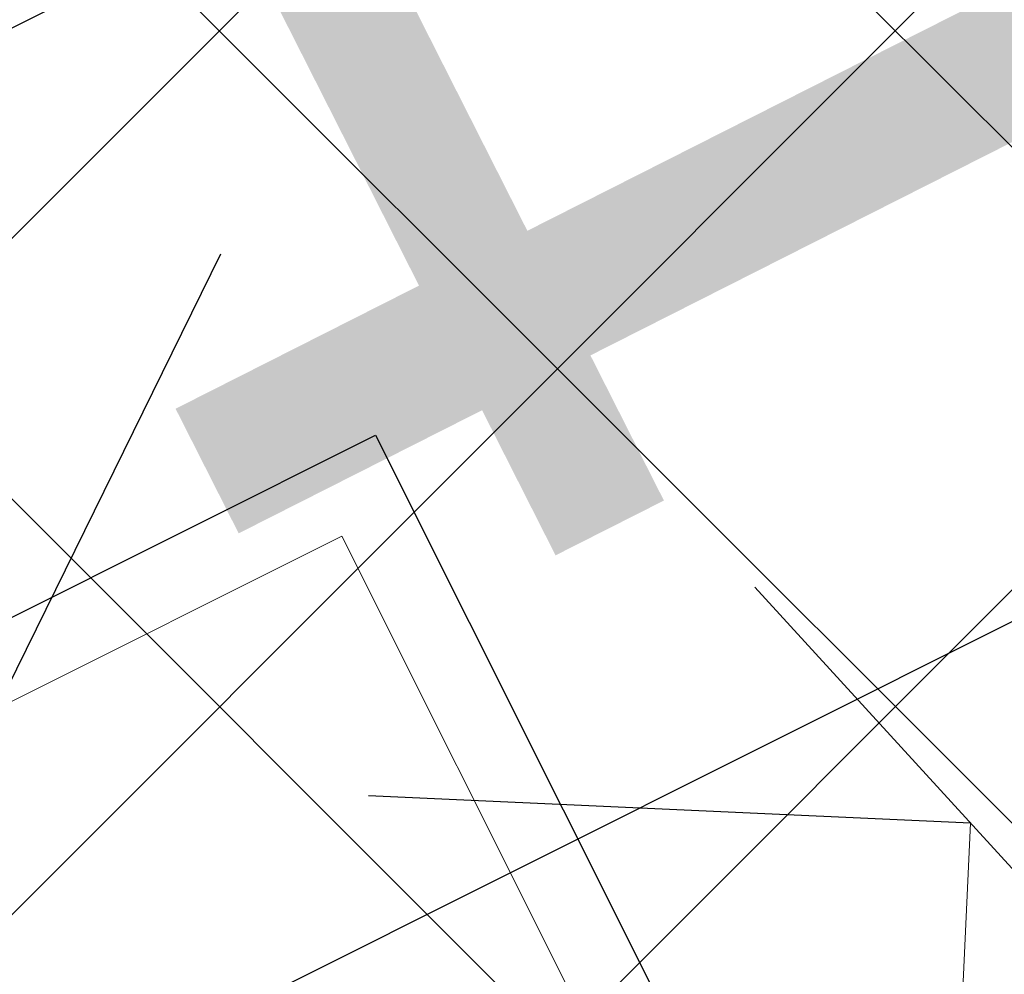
# Model space of a CAD drawing. Header units: metres. Extents: x 7472034 to 8439876, y 5890181 to 5961460.
# Tile 58 of 202: x 8439502.533 to 8439503.186, y 5890383.832 to 5890384.466. Entities that reach past the tile are written whole.
import ezdxf
from ezdxf import colors
from ezdxf.entities.mleader import LeaderData, LeaderLine
from ezdxf.math import Vec2, Vec3

# ---------------------------------------------------------------- set-up
doc = ezdxf.new("R2010")
doc.units = ezdxf.units.M
doc.header["$MEASUREMENT"] = 0
for name, pattern in [('$0$L218_500', [1, 0.5, -0.5]), ('CENTER', [2, 1.25, -0.25, 0.25, -0.25]), ('DASHDOTX2', [2, 1, -0.5, 0, -0.5])]:
    doc.linetypes.add(name, pattern=pattern)
doc.layers.get('0').update_dxf_attribs({"linetype": 'CONTINUOUS', "lineweight": 5})
doc.layers.get('Defpoints').update_dxf_attribs({"linetype": 'CONTINUOUS'})
for name, color, linetype, lineweight in [('### Krawężnik', 6, 'CONTINUOUS', 35), ('### rzędne', 172, 'CONTINUOUS', 35), ('_a_widok', 7, 'CONTINUOUS', 5), ('_IS.KD.opis.1', 138, 'CONTINUOUS', 18), ('_IS.KD.opis.2', 7, 'CONTINUOUS', 18), ('KOLOR-OBIEKT', 21, 'CONTINUOUS', 13), ('ZAG-obrys 018 wymiary', 7, 'CONTINUOUS', 18), ('ZAG-OBRYS013', 7, 'CONTINUOUS', 13)]:
    doc.layers.add(name, color=color, linetype=linetype, lineweight=lineweight)
for name, color, linetype in [('100_rzut_wym_wew', 7, 'CONTINUOUS'), ('2D - Ogólne', 7, 'CONTINUOUS'), ('_IS.BLOK.KD.doziemne', 7, 'CONTINUOUS')]:
    doc.layers.add(name, color=color, linetype=linetype)
doc.layers.add('_IS_NO', color=11, linetype='CONTINUOUS', lineweight=20, plot=False)
doc.styles.add('ARIAL', font='arial.ttf')
doc.styles.add('DIM', font='simplex.shx', dxfattribs={"width": 0.8})
doc.styles.add('RS', font='Romans.shx', dxfattribs={"width": 0.7})
doc.dimstyles.new('DIM-WEW_500', dxfattribs={"dimscale": 5, "dimtxt": 18, "dimasz": 10, "dimexe": 4, "dimexo": 8, "dimgap": 5, "dimtad": 1, "dimlfac": 0.01, "dimzin": 9, "dimdsep": 46, "dimtxsty": 'DIM', "dimblk": 'ARCHTICK', "dimcen": 5, "dimclrt": 112, "dimadec": 4, "dimazin": 2, "dimtfac": 4, "dimtmove": 0, "dimatfit": 3, "dimldrblk": 'ARCHTICK', "dimfxl": 0, "dimtolj": 1, "dimlwd": 13, "dimarcsym": 0})
pattern_1 = [(45, (967499.202946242, -71042.94610979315), (-0.2245064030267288, 0.2245064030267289), []), (135, (967499.202946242, -71042.94610979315), (-0.2245064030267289, -0.2245064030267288), [])]
pattern_2 = [(45, (967499.2092647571, -71042.97165620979), (-0.2245064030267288, 0.2245064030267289), []), (135, (967499.2092647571, -71042.97165620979), (-0.2245064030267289, -0.2245064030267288), [])]

# ---------------------------------------------------------------- blocks, each defined once
blk = doc.blocks.new('A$C7D7B3C0A')
at = {"layer": '2D - Ogólne', "linetype": 'DASHDOTX2', "ltscale": 0.6}
blk.add_line((11.70000000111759, -3.073364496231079e-08), (11.70000000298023, 9.999999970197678), dxfattribs=at)
at = {"layer": '2D - Ogólne', "linetype": 'Continuous'}
for p, q in [((11.40005968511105, 4.750023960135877), (11.40005968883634, 5.450023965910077)), ((11.40005968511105, 4.750023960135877), (11.40005968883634, 5.450023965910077)), ((11.40005968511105, 4.750023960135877), (11.40005968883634, 5.450023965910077)), ((11.40005968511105, 4.750023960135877), (11.40005968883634, 5.450023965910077)), ((11.40005968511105, 4.750023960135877), (11.40005968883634, 5.450023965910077)), ((11.40005968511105, 4.750023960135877), (11.40005968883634, 5.450023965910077)), ((11.40005968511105, 4.750023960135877), (11.40005968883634, 5.450023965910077)), ((11.40005968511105, 4.750023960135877), (11.40005968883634, 5.450023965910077)), ((11.40005968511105, 4.750023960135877), (11.40005968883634, 5.450023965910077)), ((11.40005968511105, 4.750023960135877), (11.40005968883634, 5.450023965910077)), ((11.40005968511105, 4.750023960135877), (11.40005968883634, 5.450023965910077)), ((11.40005968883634, 5.450023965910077), (12.00005968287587, 5.450023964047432)), ((11.40005968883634, 5.450023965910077), (12.00005968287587, 5.450023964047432)), ((11.40005968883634, 5.450023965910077), (12.00005968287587, 5.450023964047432)), ((11.40005968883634, 5.450023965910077), (12.00005968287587, 5.450023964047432)), ((11.40005968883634, 5.450023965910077), (12.00005968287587, 5.450023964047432)), ((11.40005968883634, 5.450023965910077), (12.00005968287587, 5.450023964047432)), ((11.40005968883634, 5.450023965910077), (12.00005968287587, 5.450023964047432)), ((11.40005968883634, 5.450023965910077), (12.00005968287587, 5.450023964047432)), ((11.40005968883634, 5.450023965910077), (12.00005968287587, 5.450023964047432)), ((11.40005968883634, 5.450023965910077), (12.00005968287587, 5.450023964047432)), ((11.40005968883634, 5.450023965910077), (12.00005968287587, 5.450023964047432))]:
    blk.add_line(p, q, dxfattribs=at)
at = {"layer": '2D - Ogólne', "linetype": 'Continuous', "lineweight": 0}
for p, q in [((11.45005968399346, 4.750023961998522), (11.45005968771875, 5.400023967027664)), ((11.45005968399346, 4.750023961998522), (11.45005968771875, 5.400023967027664)), ((11.45005968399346, 4.750023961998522), (11.45005968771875, 5.400023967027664)), ((11.45005968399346, 4.750023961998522), (11.45005968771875, 5.400023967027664)), ((11.45005968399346, 4.750023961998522), (11.45005968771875, 5.400023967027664)), ((11.45005968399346, 4.750023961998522), (11.45005968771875, 5.400023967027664)), ((11.45005968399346, 4.750023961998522), (11.45005968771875, 5.400023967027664)), ((11.45005968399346, 4.750023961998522), (11.45005968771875, 5.400023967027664)), ((11.45005968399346, 4.750023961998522), (11.45005968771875, 5.400023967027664)), ((11.45005968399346, 4.750023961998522), (11.45005968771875, 5.400023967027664)), ((11.45005968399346, 4.750023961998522), (11.45005968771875, 5.400023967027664)), ((11.45005968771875, 5.400023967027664), (11.95005968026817, 5.400023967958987)), ((11.45005968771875, 5.400023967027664), (11.95005968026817, 5.400023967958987)), ((11.45005968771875, 5.400023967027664), (11.95005968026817, 5.400023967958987)), ((11.45005968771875, 5.400023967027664), (11.95005968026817, 5.400023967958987)), ((11.45005968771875, 5.400023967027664), (11.95005968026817, 5.400023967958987)), ((11.45005968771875, 5.400023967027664), (11.95005968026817, 5.400023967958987)), ((11.45005968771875, 5.400023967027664), (11.95005968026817, 5.400023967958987)), ((11.45005968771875, 5.400023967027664), (11.95005968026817, 5.400023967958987)), ((11.45005968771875, 5.400023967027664), (11.95005968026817, 5.400023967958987)), ((11.45005968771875, 5.400023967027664), (11.95005968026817, 5.400023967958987)), ((11.45005968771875, 5.400023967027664), (11.95005968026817, 5.400023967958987))]:
    blk.add_line(p, q, dxfattribs=at)
at = {"layer": '2D - Ogólne', "flags": 128}
blk.add_lwpolyline([(12.35000000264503, 7.399999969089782), (12.35000000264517, 2.300115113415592, -1), (11.05000000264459, 2.300115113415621), (11.05000000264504, 7.399999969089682, -1)], format="xyb", close=True, dxfattribs=at)
blk = doc.blocks.new('_Oblique')
at = {"color": 0, "linetype": 'ByBlock', "lineweight": -2}
blk.add_line((-0.5, -0.5), (0.5, 0.5), dxfattribs=at)
blk = doc.blocks.new('*D80')
at = {"layer": 'Defpoints', "color": 0, "linetype": 'Continuous', "lineweight": 60}
for p in [(8439499.288762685, 5890395.196211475), (8439510.439764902, 5890383.669162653), (8439506.139698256, 5890381.515762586)]:
    blk.add_point(p, dxfattribs=at)
at = {"layer": 'ZAG-obrys 018 wymiary', "color": 0, "linetype": 'Continuous', "lineweight": -2}
for p, q in [((8439500.004080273, 5890395.554430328), (8439503.946488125, 5890397.528720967)), ((8439506.855015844, 5890381.87398144), (8439510.797423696, 5890383.84827208))]:
    blk.add_line(p, q, dxfattribs=at)
at = {"layer": 'ZAG-obrys 018 wymiary', "color": 0, "linetype": 'Continuous', "lineweight": 13}
blk.add_line((8439503.588829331, 5890397.349611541), (8439510.439764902, 5890383.669162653), dxfattribs=at)
at = {"layer": 'ZAG-obrys 018 wymiary', "color": 0, "linetype": 'Continuous', "lineweight": 13, "xscale": 0.3, "yscale": 0.3, "zscale": 0.3}
for p, rotation in [((8439503.588829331, 5890397.349611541), 116.6009277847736), ((8439510.439764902, 5890383.669162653), 296.6009277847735)]:
    blk.add_blockref('_Oblique', p, dxfattribs=dict(at, rotation=rotation))
at = {"layer": 'ZAG-obrys 018 wymiary', "color": 112, "linetype": 'Continuous', "lineweight": 25, "insert": (8439508.246278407, 5890389.389239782), "char_height": 0.8, "attachment_point": 5, "rotation": 296.6009277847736, "style": 'RS'}
blk.add_mtext('\\A1;15.3', dxfattribs=at)
blk = doc.blocks.new('_ArchTick')
at = {"layer": '100_rzut_wym_wew', "color": 0, "linetype": 'Continuous', "const_width": 0.15}
blk.add_lwpolyline([(-0.5, -0.5), (0.5, 0.5)], dxfattribs=at)
blk = doc.blocks.new('*D102')
at = {"layer": 'Defpoints', "color": 0, "linetype": 'Continuous', "lineweight": 60}
for p in [(8439508.583486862, 5890382.740478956), (8439499.059733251, 5890379.425490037), (8439499.642017, 5890378.262743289)]:
    blk.add_point(p, dxfattribs=at)
at = {"layer": 'ZAG-obrys 018 wymiary', "color": 0, "linetype": 'Continuous', "lineweight": -2}
for p, q in [((8439508.225268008, 5890383.455796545), (8439507.822093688, 5890384.260884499)), ((8439499.283798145, 5890378.978060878), (8439498.880623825, 5890379.783148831))]:
    blk.add_line(p, q, dxfattribs=at)
at = {"layer": 'ZAG-obrys 018 wymiary', "color": 0, "linetype": 'Continuous', "lineweight": 13}
blk.add_line((8439508.001203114, 5890383.903225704), (8439499.059733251, 5890379.425490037), dxfattribs=at)
at = {"layer": 'ZAG-obrys 018 wymiary', "color": 0, "linetype": 'Continuous', "lineweight": 13, "xscale": 0.3, "yscale": 0.3, "zscale": 0.3}
for p, rotation in [((8439508.001203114, 5890383.903225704), 26.60092778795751), ((8439499.059733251, 5890379.425490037), 206.6009277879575)]:
    blk.add_blockref('_Oblique', p, dxfattribs=dict(at, rotation=rotation))
at = {"layer": 'ZAG-obrys 018 wymiary', "color": 112, "linetype": 'Continuous', "lineweight": 25, "insert": (8439503.2841115, 5890382.212017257), "char_height": 0.8, "attachment_point": 5, "rotation": 26.600927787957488, "style": 'RS'}
blk.add_mtext('\\A1;10', dxfattribs=at)
blk = doc.blocks.new('*D84')
at = {"layer": 'Defpoints', "color": 0, "linetype": 'Continuous', "lineweight": 60}
for p in [(8439502.838869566, 5890383.041064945), (8439507.386509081, 5890377.095551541), (8439506.122658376, 5890376.464490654)]:
    blk.add_point(p, dxfattribs=at)
at = {"layer": 'ZAG-obrys 018 wymiary', "color": 0, "linetype": 'Continuous', "lineweight": -2}
for p, q in [((8439503.554607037, 5890383.398444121), (8439504.460589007, 5890383.850815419)), ((8439506.838395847, 5890376.82186983), (8439507.744377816, 5890377.274241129))]:
    blk.add_line(p, q, dxfattribs=at)
at = {"layer": 'ZAG-obrys 018 wymiary', "color": 0, "linetype": 'Continuous', "lineweight": 13}
blk.add_line((8439504.102720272, 5890383.672125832), (8439507.386509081, 5890377.095551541), dxfattribs=at)
at = {"layer": 'ZAG-obrys 018 wymiary', "color": 0, "linetype": 'Continuous', "lineweight": 13, "xscale": 0.3, "yscale": 0.3, "zscale": 0.3}
for p, rotation in [((8439504.102720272, 5890383.672125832), 116.5336906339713), ((8439507.386509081, 5890377.095551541), 296.5336906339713)]:
    blk.add_blockref('_Oblique', p, dxfattribs=dict(at, rotation=rotation))
at = {"layer": 'ZAG-obrys 018 wymiary', "color": 112, "linetype": 'Continuous', "lineweight": 25, "insert": (8439506.281417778, 5890380.651873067), "char_height": 0.8, "attachment_point": 5, "rotation": 296.53369063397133, "style": 'RS'}
blk.add_mtext('\\A1;7.35', dxfattribs=at)
blk = doc.blocks.new('*D59')
at = {"layer": 'Defpoints', "color": 0, "linetype": 'Continuous', "lineweight": 60}
for p in [(8439508.173960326, 5890385.686672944), (8439501.841134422, 5890384.283939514), (8439502.562436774, 5890382.854691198)]:
    blk.add_point(p, dxfattribs=at)
at = {"layer": 'ZAG-obrys 018 wymiary', "color": 0, "linetype": 'Continuous', "lineweight": -2}
for p, q in [((8439502.988895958, 5890384.863183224), (8439507.809758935, 5890387.296140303)), ((8439503.710198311, 5890383.433934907), (8439508.531061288, 5890385.866891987))]:
    blk.add_line(p, q, dxfattribs=at)
at = {"layer": 'ZAG-obrys 018 wymiary', "color": 0, "linetype": 'Continuous', "lineweight": 13}
blk.add_line((8439507.452657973, 5890387.11592126), (8439508.173960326, 5890385.686672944), dxfattribs=at)
at = {"layer": 'ZAG-obrys 018 wymiary', "color": 0, "linetype": 'Continuous', "lineweight": 13, "xscale": 0.3, "yscale": 0.3, "zscale": 0.3}
for p, rotation in [((8439507.452657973, 5890387.11592126), 116.7788232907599), ((8439508.173960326, 5890385.686672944), 296.7788232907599)]:
    blk.add_blockref('_Oblique', p, dxfattribs=dict(at, rotation=rotation))
at = {"layer": 'ZAG-obrys 018 wymiary', "color": 112, "linetype": 'Continuous', "lineweight": 25, "insert": (8439508.348960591, 5890386.671625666), "char_height": 0.8, "attachment_point": 5, "rotation": 296.7788232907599, "style": 'RS'}
blk.add_mtext('\\A1;1.6', dxfattribs=at)
blk = doc.blocks.new('*D140')
at = {"layer": 'Defpoints', "color": 0, "linetype": 'Continuous', "lineweight": 60}
for p in [(8439503.457722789, 5890383.919245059), (8439502.543266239, 5890366.704534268), (8439504.100827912, 5890366.621795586)]:
    blk.add_point(p, dxfattribs=at)
at = {"layer": 'ZAG-obrys 018 wymiary', "color": 0, "linetype": 'Continuous', "lineweight": -2}
for p, q in [((8439504.256596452, 5890383.876808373), (8439505.414721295, 5890383.815288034)), ((8439503.3421399, 5890366.662097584), (8439504.500264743, 5890366.600577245))]:
    blk.add_line(p, q, dxfattribs=at)
at = {"layer": 'ZAG-obrys 018 wymiary', "color": 0, "linetype": 'Continuous', "lineweight": 13}
blk.add_line((8439505.015284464, 5890383.836506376), (8439504.100827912, 5890366.621795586), dxfattribs=at)
at = {"layer": 'ZAG-obrys 018 wymiary', "color": 0, "linetype": 'Continuous', "lineweight": 13, "xscale": 0.3, "yscale": 0.3, "zscale": 0.3}
for p, rotation in [((8439505.015284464, 5890383.836506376), 86.95926916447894), ((8439504.100827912, 5890366.621795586), 266.9592691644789)]:
    blk.add_blockref('_Oblique', p, dxfattribs=dict(at, rotation=rotation))
at = {"layer": 'ZAG-obrys 018 wymiary', "color": 112, "linetype": 'Continuous', "lineweight": 25, "insert": (8439504.035901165, 5890376.710513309), "char_height": 0.8, "attachment_point": 5, "rotation": 86.95926916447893, "style": 'RS'}
blk.add_mtext('\\A1;17.24', dxfattribs=at)
blk = doc.blocks.new('*D141')
at = {"layer": 'Defpoints', "color": 0, "linetype": 'Continuous', "lineweight": 60}
for p in [(8439503.457722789, 5890383.919245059), (8439502.276739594, 5890364.324813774), (8439502.570577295, 5890364.311519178)]:
    blk.add_point(p, dxfattribs=at)
at = {"layer": 'ZAG-obrys 018 wymiary', "color": 0, "linetype": 'Continuous', "lineweight": -2}
for p, q in [((8439503.163885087, 5890383.932539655), (8439502.764293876, 5890383.950619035)), ((8439502.276739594, 5890364.324813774), (8439501.877148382, 5890364.342893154))]:
    blk.add_line(p, q, dxfattribs=at)
at = {"layer": 'ZAG-obrys 018 wymiary', "color": 0, "linetype": 'Continuous', "lineweight": 13}
blk.add_line((8439503.163885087, 5890383.932539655), (8439502.276739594, 5890364.324813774), dxfattribs=at)
at = {"layer": 'ZAG-obrys 018 wymiary', "color": 0, "linetype": 'Continuous', "lineweight": 13, "xscale": 0.3, "yscale": 0.3, "zscale": 0.3}
for p, rotation in [((8439503.163885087, 5890383.932539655), 87.40943691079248), ((8439502.276739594, 5890364.324813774), 267.4094369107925)]:
    blk.add_blockref('_Oblique', p, dxfattribs=dict(at, rotation=rotation))
at = {"layer": 'ZAG-obrys 018 wymiary', "color": 112, "linetype": 'Continuous', "lineweight": 25, "insert": (8439502.20879858, 5890376.097969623), "char_height": 0.8, "attachment_point": 5, "rotation": 87.40943691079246, "style": 'RS'}
blk.add_mtext('\\A1;19.63', dxfattribs=at)
blk = doc.blocks.new('A$C1D2679FE')
at = {"layer": 'KOLOR-OBIEKT', "lineweight": 9, "ltscale": 200}
h = blk.add_hatch(dxfattribs=at)
h.set_pattern_fill('ANSI37', color=253, scale=0.1, angle=16)
h.set_pattern_definition([(61, (-7471780.020262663, -5961378.212846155), (-0.2776917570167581, 0.153927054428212), []), (151, (-7471780.020262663, -5961378.212846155), (-0.153927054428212, -0.2776917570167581), [])])
edge = h.paths.add_edge_path()
edge.add_line((196.975401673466, 33.54016214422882), (192.3495923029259, 34.13512154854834))
edge.add_line((192.3495923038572, 34.13512154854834), (187.7176397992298, 34.7308710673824))
edge.add_line((187.7176398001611, 34.7308710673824), (178.5077782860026, 36.15998750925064))
edge.add_line((178.5077782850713, 36.15998750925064), (176.6601969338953, 36.5026140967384))
edge.add_arc((181.3685569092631, 38.18527459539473), 5.000000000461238, 199.6657310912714, 261.1796204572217)
edge.add_line((180.6018702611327, 33.24440507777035), (187.358021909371, 32.19603671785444))
edge.add_line((187.3580219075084, 32.19603671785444), (192.0230219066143, 31.59603671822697))
edge.add_line((192.0230219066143, 31.59603671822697), (196.6880219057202, 30.9960367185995))
edge.add_line((196.6880219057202, 30.9960367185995), (201.9780219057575, 30.48103671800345))
edge.add_line((201.9780219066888, 30.48103671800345), (207.2680219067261, 29.96603671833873))
edge.add_line((207.2680219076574, 29.96603671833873), (216.468021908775, 29.35603671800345))
edge.add_line((216.4680219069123, 29.35603671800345), (221.8830219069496, 29.11103671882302))
edge.add_line((221.8830219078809, 29.11103671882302), (227.2980219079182, 28.86603671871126))
edge.add_line((227.2980219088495, 28.86603671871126), (233.718021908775, 28.60103671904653))
edge.add_line((233.7180219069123, 28.60103671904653), (240.1380219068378, 28.33603671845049))
edge.add_line((240.1380219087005, 28.33603671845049), (245.3280219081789, 28.076036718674))
edge.add_line((245.3280219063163, 28.076036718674), (246.1380219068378, 28.00603671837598))
edge.add_line((246.1380219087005, 28.00603671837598), (248.4280219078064, 27.98603671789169))
edge.add_line((248.4280219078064, 27.98603671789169), (251.4080219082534, 28.33603671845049))
edge.add_line((251.4080219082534, 28.33603671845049), (255.3380219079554, 29.13603671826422))
edge.add_line((255.3380219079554, 29.13603671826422), (258.1480219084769, 30.35603671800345))
edge.add_line((258.1480219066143, 30.35603671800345), (260.6280219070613, 32.076036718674))
edge.add_line((260.6280219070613, 32.076036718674), (262.7080219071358, 34.29603671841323))
edge.add_line((262.7080219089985, 34.29603671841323), (264.3880219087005, 36.826036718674))
edge.add_line((264.3880219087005, 36.826036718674), (265.608021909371, 39.59603671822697))
edge.add_line((265.6080219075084, 39.59603671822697), (266.4080219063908, 42.53603671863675))
edge.add_line((266.4080219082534, 42.53603671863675), (266.6380219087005, 45.60603671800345))
edge.add_line((266.6380219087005, 45.60603671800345), (266.3380219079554, 48.59603671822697))
edge.add_line((266.3380219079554, 48.59603671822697), (265.628021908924, 51.53603671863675))
edge.add_line((265.6280219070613, 51.53603671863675), (264.5280219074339, 54.28603671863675))
edge.add_line((264.5280219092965, 54.28603671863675), (263.3880219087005, 57.11603671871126))
edge.add_line((263.3880219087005, 57.11603671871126), (262.5430219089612, 59.47103671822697))
edge.add_line((262.5430219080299, 59.47103671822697), (261.6980219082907, 61.826036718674))
edge.add_line((261.6980219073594, 61.826036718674), (260.5980219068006, 65.15103671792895))
edge.add_line((260.5980219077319, 65.15103671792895), (259.4980219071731, 68.47603671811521))
edge.add_line((259.4980219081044, 68.47603671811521), (257.3916487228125, 67.77919145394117))
edge.add_line((257.3916487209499, 67.77919145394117), (258.1675714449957, 64.34697791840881))
edge.add_line((258.167571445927, 64.34697791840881), (259.2776264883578, 60.99158426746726))
edge.add_line((259.2776264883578, 60.99158426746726), (260.1334384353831, 58.60645156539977))
edge.add_line((260.1334384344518, 58.60645156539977), (260.9950570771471, 56.20513570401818))
edge.add_line((260.9950570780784, 56.20513570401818), (262.1522789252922, 53.33238322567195))
edge.add_line((262.1522789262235, 53.33238322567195), (263.1827648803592, 50.75616833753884))
edge.add_line((263.1827648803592, 50.75616833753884), (263.8083402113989, 48.16575780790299))
edge.add_line((263.8083402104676, 48.16575780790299), (264.0684198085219, 45.57363114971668))
edge.add_line((264.0684198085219, 45.57363114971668), (263.8734869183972, 42.97170083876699))
edge.add_line((263.8734869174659, 42.97170083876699), (263.1880731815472, 40.45280535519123))
edge.add_line((263.1880731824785, 40.45280535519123), (262.1337886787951, 38.05906103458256))
edge.add_line((262.1337886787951, 38.05906103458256), (260.6936748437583, 35.89031817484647))
edge.add_line((260.6936748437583, 35.89031817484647), (258.9457271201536, 34.02472012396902))
edge.add_line((258.9457271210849, 34.02472012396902), (256.8967191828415, 32.60363397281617))
edge.add_line((256.8967191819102, 32.60363397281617), (254.5645412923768, 31.59108698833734))
edge.add_line((254.5645412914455, 31.59108698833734), (251.0026761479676, 30.86602538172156))
edge.add_line((251.0026761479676, 30.86602538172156), (248.2893446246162, 30.54734550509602))
edge.add_line((248.2893446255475, 30.54734550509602), (246.2595893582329, 30.56507262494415))
edge.add_line((246.2595893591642, 30.56507262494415), (245.5023283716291, 30.63051493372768))
edge.add_line((245.5023283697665, 30.63051493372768), (240.2548571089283, 30.89339403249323))
edge.add_line((240.2548571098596, 30.89339403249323), (233.8236017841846, 31.1588586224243))
edge.add_line((233.8236017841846, 31.1588586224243), (227.4086662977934, 31.42364957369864))
edge.add_line((227.4086662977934, 31.42364957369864), (221.9987299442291, 31.66842047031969))
edge.add_line((221.9987299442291, 31.66842047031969), (217.4544723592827, 31.90290945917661))
edge.add_line((217.4544723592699, 31.90290945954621), (217.0910134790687, 31.92589690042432))
edge.add_line((217.0910134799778, 31.92589689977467), (214.8768218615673, 32.06593639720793))
edge.add_line((214.876821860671, 32.06593639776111), (207.0033997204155, 32.56390146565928))
edge.add_line((207.0033997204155, 32.56390146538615), (202.2260741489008, 33.02899081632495))
edge.add_line((202.2260741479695, 33.02899081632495), (196.975401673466, 33.54016214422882))
blk = doc.blocks.new('A$C2C426404')
at = {"layer": '_IS_NO', "ltscale": 0.1}
for points, knots in [([(81.48853297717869, 15.975331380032), (78.87586907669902, 16.84686399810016), (76.26450027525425, 17.78992713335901), (72.03847445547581, 21.67736706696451), (65.0990158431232, 30.09408769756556), (58.79946133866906, 33.34467344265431), (58.26247850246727, 34.11525447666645)], [0, 0, 0, 0, 1.278992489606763, 7.78914044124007, 15.74750070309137, 27.64022902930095, 27.64022902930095, 27.64022902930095, 27.64022902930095]), ([(55.69703794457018, 26.44192530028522, 8.07171421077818e-08), (60.47702913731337, 24.37489471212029, 4.118097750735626e-07), (65.41527824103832, 21.38608461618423, 8.932878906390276e-07), (68.42167646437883, 18.98607052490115, -1.681326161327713e-07), (71.60992970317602, 12.73766223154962), (75.29265419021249, 11.98629271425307, 1.662301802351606e-08), (79.75433884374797, 11.20084950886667)], [13.0881689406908, 13.0881689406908, 13.0881689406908, 13.0881689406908, 21.71831455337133, 28.5577747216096, 34.1003045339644, 40.71973107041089, 40.71973107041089, 40.71973107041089, 40.71973107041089]), ([(27.67626924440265, 23.09287754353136, 1.829566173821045e-06), (31.68315875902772, 23.09132452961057, 2.263426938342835e-06), (38.09081487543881, 23.52010669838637, 2.956097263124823e-06), (46.0190905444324, 20.44823641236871), (52.02710655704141, 18.01596992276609, 1.18983141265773e-07), (57.48081744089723, 14.61059598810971, 3.880691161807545e-08), (63.15046560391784, 12.16836789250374), (64.01579423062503, 9.527138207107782), (68.70553139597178, 8.717305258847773), (72.93792583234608, 7.781059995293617)], [0, 0, 0, 0, 11.95042031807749, 19.07916594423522, 25.47980302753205, 30.85202744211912, 32.94528240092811, 39.66304915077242, 46.67346183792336, 46.67346183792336, 46.67346183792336, 46.67346183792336])]:
    blk.add_open_spline(points, degree=3, knots=knots, dxfattribs=at)
at = {"layer": '_IS_NO'}
for points, knots in [([(50.6228041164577, 30.56321178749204, 1.829566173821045e-06), (53.11749188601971, 30.21319374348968), (56.38514522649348, 30.67444155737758), (60.99540497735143, 30.04553546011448), (68.19327101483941, 22.54355850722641, -2.469325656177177e-08), (70.8769634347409, 19.46133922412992, 5.150448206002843e-09), (74.71212187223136, 14.31917844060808, -1.219795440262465e-09), (78.88802252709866, 13.86142715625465), (82.75564656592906, 12.70757211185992)], [0, 0, 0, 0, 7.578698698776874, 9.67195365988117, 16.27655537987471, 24.33370670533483, 30.35915105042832, 36.79354326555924, 36.79354326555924, 36.79354326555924, 36.79354326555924]), ([(22.24795573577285, 20.37028996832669, 1.829566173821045e-06), (26.42848519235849, 20.36833205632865, 2.595275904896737e-06), (34.77398029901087, 19.71811303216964, 3.653563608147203e-06), (38.92662956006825, 20.04217899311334, -5.197057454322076e-07), (43.77274004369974, 17.83557516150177, 1.833094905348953e-07), (51.08127841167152, 15.06439746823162, -1.538063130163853e-07), (58.09044384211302, 9.696452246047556, 2.324577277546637e-08), (65.34780037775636, 7.091900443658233, 5.796258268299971e-09), (69.6463277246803, 6.131249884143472)], [0, 0, 0, 0, 12.09868180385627, 16.72159260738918, 20.95800891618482, 26.67839108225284, 41.1845399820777, 48.39980958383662, 48.39980958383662, 48.39980958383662, 48.39980958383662]), ([(61.00408007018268, 18.25321295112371, -1.4627991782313e-07), (63.26592587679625, 17.29233643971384, -1.146969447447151e-07), (66.21503704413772, 16.0340788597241, -3.511225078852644e-09), (68.00314718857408, 11.12305079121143, -2.577520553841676e-08), (71.87222415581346, 10.22267535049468, -9.073252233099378e-09), (76.34470127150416, 9.479967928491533)], [23.00202883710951, 23.00202883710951, 23.00202883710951, 23.00202883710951, 32.14254341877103, 37.86969472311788, 44.68132462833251, 44.68132462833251, 44.68132462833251, 44.68132462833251])]:
    blk.add_open_spline(points, degree=3, knots=knots, dxfattribs=at)
at = {"layer": '### rzędne', "color": 0, "linetype": 'CENTER', "lineweight": 25, "insert": (63.45898905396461, 20.97185356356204, 3.980339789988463e-07), "char_height": 0.7999999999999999, "attachment_point": 1, "rotation": 296.84117764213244, "style": 'ARIAL'}
blk.add_mtext('134,4', dxfattribs=at)
blk = doc.blocks.new('JPII.KD_aktualizacja rzędnych_20.12.2024')
at = {"layer": '_IS.KD.opis.1', "color": 0}
ml = blk.add_multileader_mtext('Standard', dxfattribs=at)
ml.set_content('\\A1;{\\C132;Rd4}-132,83', style='RS')
ml.set_leader_properties()
ml.build(insert=Vec2(0, 0))
ml.multileader.update_dxf_attribs({"text_left_attachment_type": 2, "text_right_attachment_type": 2, "dogleg_length": 0.2, "arrow_head_size": 0.25})
ctx = ml.context
ctx.base_point, ctx.char_height, ctx.arrow_head_size, ctx.landing_gap_size, ctx.plane_origin, ctx.plane_x_axis, ctx.plane_y_axis = Vec3(8438641.615293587, 5890687.074757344), 0.8, 0.25, 0.3, Vec3(8438583.42782343, 5890661.307258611), Vec3(0.374606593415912, -0.9271838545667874), Vec3(0.9271838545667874, 0.374606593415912)
ctx.left_attachment, ctx.right_attachment, ctx.text_align_type = 2, 2, 1
notes = []
notes.append((ctx, [(1, (1, 1, 0), (8438643.802996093, 5890681.660003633), (-0.374606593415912, 0.9271838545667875), 0.2, [(3, [(8438642.714059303, 5890679.444822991)], 0, [])])]))
ctx.mtext.insert, ctx.mtext.text_direction, ctx.mtext.rotation, ctx.mtext.width, ctx.mtext.alignment, ctx.mtext.flow_direction = Vec3(8438643.113200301, 5890684.638482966), Vec3(0.374606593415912, -0.9271838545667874), 5.096361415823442, 3.033132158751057, 2, 5
at = {"layer": '_IS.KD.opis.2', "color": 0}
ml = blk.add_multileader_mtext('Standard', dxfattribs=at)
ml.set_content('\\A1;{\\C134;W9\\H0.7x;\\C256;\\S134,20/133,40;}', style='RS')
ml.set_leader_properties()
ml.build(insert=Vec2(0, 0))
ml.multileader.update_dxf_attribs({"text_left_attachment_type": 2, "text_right_attachment_type": 2, "dogleg_length": 0.2, "arrow_head_size": 0.25})
ctx = ml.context
ctx.base_point, ctx.char_height, ctx.arrow_head_size, ctx.landing_gap_size, ctx.plane_origin = Vec3(8438644.432741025, 5890682.333537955), 0.75, 0.25, 0.3, Vec3(8438599.552965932, 5890660.857579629)
ctx.left_attachment, ctx.right_attachment, ctx.text_align_type = 2, 2, 1
notes.append((ctx, [(1, (1, 1, 0), (8438648.050241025, 5890682.333537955), (-1, 0), 0.2, [(3, [(8438648.60029708, 5890678.701948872)], 0, [])])]))
ctx.mtext.insert, ctx.mtext.width, ctx.mtext.defined_height, ctx.mtext.alignment, ctx.mtext.flow_direction = Vec3(8438646.141491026, 5890683.046037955), 5.636513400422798, 1.586986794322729, 2, 5
ml = blk.add_multileader_mtext('Standard', dxfattribs=at)
ml.set_content('\\A1;\\pxt7;{\\H0.7x;\\C256;\\S132,48/;}', style='RS')
ml.set_leader_properties()
ml.build(insert=Vec2(0, 0))
ml.multileader.update_dxf_attribs({"text_left_attachment_type": 2, "text_right_attachment_type": 2, "dogleg_length": 0.2, "arrow_head_size": 0.25})
ctx = ml.context
ctx.base_point, ctx.char_height, ctx.arrow_head_size, ctx.landing_gap_size, ctx.plane_origin = Vec3(8438644.03403634, 5890679.580975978), 0.75, 0.25, 0.3, Vec3(8438593.197980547, 5890647.838351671)
ctx.left_attachment, ctx.right_attachment, ctx.text_align_type = 2, 2, 1
notes.append((ctx, [(1, (1, 1, 0), (8438646.60153634, 5890679.580975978), (-1, 0), 0.2, [(0, [(8438647.431608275, 5890676.083578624)], 0, [])])]))
ctx.mtext.insert, ctx.mtext.width, ctx.mtext.alignment, ctx.mtext.flow_direction = Vec3(8438645.21778634, 5890679.980975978), 9.34447490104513, 2, 5
for ctx, leaders in notes:
    for number, flags, end, landing, length, lines in leaders:
        leader = LeaderData()
        leader.index, (leader.has_last_leader_line, leader.has_dogleg_vector, leader.attachment_direction) = number, flags
        leader.last_leader_point, leader.dogleg_vector, leader.dogleg_length = Vec3(end), Vec3(landing), length
        for number, points, colour, breaks in lines:
            line = LeaderLine()
            line.index, line.vertices, line.color, line.breaks = number, Vec3.list(points), colors.encode_raw_color(colour), breaks
            leader.lines.append(line)
        ctx.leaders.append(leader)

msp = doc.modelspace()

# ---------------------------------------------------------------- hatches: boundary and pattern name
at = {"layer": 'KOLOR-OBIEKT', "lineweight": 9}
h = msp.add_hatch(dxfattribs=at)
h.set_pattern_fill('ANSI37', color=73, scale=0.1)
h.set_pattern_definition(pattern_2)
edge = h.paths.add_edge_path()
edge.add_arc((8439443.60123986, 5890379.17988472), 6.652831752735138, 296.7043321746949, 335.0331150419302)
edge.add_arc((8439476.194075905, 5890367.917634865), 27.87464989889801, 155.1393615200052, 162.3446315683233, ccw=False)
edge.add_arc((8439457.399943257, 5890376.211109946), 7.345078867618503, 127.98309878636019, 152.2023641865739, ccw=False)
edge.add_arc((8439457.741930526, 5890376.488713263), 7.349948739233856, 107.1989600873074, 131.4182254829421, ccw=False)
edge.add_line((8439455.568618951, 5890383.509999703), (8439473.898437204, 5890392.710084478))
edge.add_arc((8439481.742870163, 5890376.384611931), 18.11232128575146, 99.26977735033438, 115.6644084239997, ccw=False)
edge.add_line((8439478.825278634, 5890394.260401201), (8439481.377171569, 5890394.321440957))
edge.add_arc((8439482.909595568, 5890377.390082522), 17.00056533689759, 88.22393661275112, 95.17163768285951, ccw=False)
edge.add_arc((8439482.561499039, 5890405.235869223), 10.88860248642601, 274.6092070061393, 298.9976789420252)
edge.add_arc((8443006.923870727, 5883371.657126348), 7856.29059094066, 116.59181359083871, 116.61107962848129, ccw=False)
edge.add_arc((8439465.895823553, 5890431.340313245), 42.15757971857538, 305.2087751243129, 306.7865132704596)
edge.add_arc((8439488.80074795, 5890400.283338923), 3.577668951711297, 310.8590814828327, 340.7280968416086)
edge.add_line((8439492.177934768, 5890399.102523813), (8439493.275267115, 5890403.980640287))
edge.add_line((8439493.275267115, 5890403.980640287), (8439502.266345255, 5890408.28072203))
edge.add_line((8439502.266345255, 5890408.28072203), (8439504.844191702, 5890407.694009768))
edge.add_line((8439504.844191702, 5890407.694009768), (8439506.125281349, 5890405.329609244))
edge.add_arc((8439507.019670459, 5890405.776898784), 0.9999999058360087, 206.5699188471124, 283.6833393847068)
edge.add_line((8439507.256226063, 5890404.805280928), (8439511.624560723, 5890406.970734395))
edge.add_line((8439511.624560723, 5890406.970734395), (8439511.39896348, 5890407.420225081))
edge.add_line((8439511.39896348, 5890407.420225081), (8439510.561982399, 5890407.017405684))
edge.add_line((8439510.561982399, 5890407.017405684), (8439509.330427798, 5890409.481424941))
edge.add_line((8439509.330427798, 5890409.481424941), (8439512.635426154, 5890411.138401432))
edge.add_line((8439512.635426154, 5890411.138401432), (8439512.638568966, 5890411.136467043))
edge.add_line((8439512.638568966, 5890411.136467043), (8439515.998443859, 5890412.829496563))
edge.add_line((8439515.998443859, 5890412.829496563), (8439517.239018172, 5890410.325621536))
edge.add_line((8439517.239018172, 5890410.325621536), (8439513.919446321, 5890408.633274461))
edge.add_line((8439513.919446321, 5890408.633274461), (8439514.091312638, 5890408.235941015))
edge.add_line((8439514.091312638, 5890408.235941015), (8439518.839102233, 5890410.604261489))
edge.add_line((8439518.839102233, 5890410.604261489), (8439518.585943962, 5890412.843737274))
edge.add_line((8439518.585943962, 5890412.843737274), (8439518.274555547, 5890413.628049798))
edge.add_line((8439518.274555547, 5890413.628049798), (8439517.839658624, 5890414.494365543))
edge.add_line((8439517.839658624, 5890414.494365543), (8439524.310164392, 5890417.742607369))
edge.add_line((8439524.310164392, 5890417.742607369), (8439525.122207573, 5890416.124990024))
edge.add_line((8439525.122207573, 5890416.124990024), (8439526.840645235, 5890414.670893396))
edge.add_line((8439526.840645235, 5890414.670893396), (8439527.244697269, 5890414.489695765))
edge.add_arc((8439552.769967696, 5890317.570311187), 100.2242811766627, 102.79246926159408, 104.75471345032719, ccw=False)
edge.add_arc((8439529.321881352, 5890420.105147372), 4.960037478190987, 284.6730648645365, 320.3902958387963)
edge.add_arc((8435016.013859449, 5889290.11735932), 4655.555010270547, 14.00691021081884, 14.04831962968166)
edge.add_line((8439532.327549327, 5890420.207226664), (8439525.877549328, 5890423.127226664))
edge.add_line((8439525.877549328, 5890423.127226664), (8439431.028022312, 5890376.803268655))
edge.add_line((8439431.028022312, 5890376.803268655), (8439435.479127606, 5890375.417226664))
edge.add_line((8439435.479127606, 5890375.417226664), (8439446.590932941, 5890373.236661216))
edge = h.paths.add_edge_path()
edge.add_arc((8439530.228804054, 5890405.916425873), 3.001836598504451, 99.44813666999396, 208.2631515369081)
edge.add_line((8439527.5848402, 5890404.494990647), (8439533.209264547, 5890393.206690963))
edge.add_line((8439533.209264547, 5890393.206690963), (8439519.17443581, 5890386.185049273))
edge.add_line((8439519.17443581, 5890386.185049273), (8439523.57812012, 5890377.411604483))
edge.add_line((8439523.57812012, 5890377.411604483), (8439517.455507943, 5890374.324033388))
edge.add_line((8439517.455507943, 5890374.324033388), (8439517.445860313, 5890374.319191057))
edge.add_line((8439517.445860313, 5890374.319191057), (8439517.33905848, 5890374.265585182))
edge.add_line((8439517.33905848, 5890374.265585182), (8439516.815779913, 5890375.308140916))
edge.add_line((8439516.815779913, 5890375.308140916), (8439511.370501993, 5890372.574998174))
edge.add_line((8439511.370501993, 5890372.574998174), (8439511.888417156, 5890371.529804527))
edge.add_line((8439511.888417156, 5890371.529804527), (8439506.425671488, 5890368.787948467))
edge.add_line((8439506.425671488, 5890368.787948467), (8439505.890341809, 5890369.841556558))
edge.add_line((8439505.890341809, 5890369.841556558), (8439505.8884594, 5890369.869391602))
edge.add_line((8439505.8884594, 5890369.869391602), (8439500.283276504, 5890366.97762632))
edge.add_line((8439500.283276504, 5890366.97762632), (8439519.478066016, 5890366.160130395))
edge.add_line((8439519.478066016, 5890366.160130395), (8439542.767549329, 5890378.417226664))
edge.add_line((8439542.767549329, 5890378.417226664), (8439538.675788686, 5890394.802262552))
edge.add_line((8439538.675788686, 5890394.802262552), (8439537.066416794, 5890401.238139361))
edge.add_line((8439537.066416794, 5890401.238139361), (8439535.557306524, 5890407.69906358))
edge.add_arc((8439531.145391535, 5890400.872499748), 8.128158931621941, 57.12596579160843, 99.98506404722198)
edge = h.paths.add_edge_path()
edge.add_line((8439470.194509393, 5890384.137651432), (8439461.355169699, 5890379.697090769))
edge.add_line((8439461.355169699, 5890379.697090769), (8439460.080861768, 5890379.068371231))
edge.add_line((8439460.080861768, 5890379.068371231), (8439457.869254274, 5890377.642639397))
edge.add_arc((8439460.609507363, 5890373.444653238), 5.013190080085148, 123.1346622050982, 204.022759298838)
edge.add_line((8439456.030540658, 5890371.403786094), (8439459.447549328, 5890370.707226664))
edge.add_line((8439459.447549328, 5890370.707226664), (8439480.497107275, 5890367.736747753))
edge.add_line((8439480.497107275, 5890367.736747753), (8439497.963342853, 5890367.082590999))
edge.add_line((8439497.963342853, 5890367.082590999), (8439496.62020549, 5890369.722641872))
edge.add_line((8439496.62020549, 5890369.722641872), (8439494.91788047, 5890373.087302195))
edge.add_arc((8439489.468037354, 5890366.363615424), 8.654984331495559, 50.97371617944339, 58.22889977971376)
edge.add_line((8439494.025120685, 5890373.721722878), (8439490.036071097, 5890376.575637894))
edge.add_line((8439490.036071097, 5890376.575637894), (8439489.954459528, 5890375.592465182))
edge.add_line((8439489.954459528, 5890375.592465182), (8439490.917133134, 5890375.538648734))
edge.add_line((8439490.917133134, 5890375.538648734), (8439490.678913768, 5890371.956837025))
edge.add_line((8439490.678913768, 5890371.956837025), (8439482.55041443, 5890372.440399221))
edge.add_line((8439482.55041443, 5890372.440399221), (8439482.851718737, 5890376.020734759))
edge.add_line((8439482.851718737, 5890376.020734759), (8439487.354100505, 5890375.749064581))
edge.add_line((8439487.354100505, 5890375.749064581), (8439487.521080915, 5890378.34061919))
edge.add_line((8439487.521080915, 5890378.34061919), (8439481.803471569, 5890382.401025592))
edge.add_arc((8439487.942466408, 5890392.088814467), 11.46911116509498, 231.6002274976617, 237.6382272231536, ccw=False)
edge.add_line((8439480.818489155, 5890383.100518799), (8439480.351152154, 5890383.41057529))
edge.add_line((8439480.351152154, 5890383.41057529), (8439479.210044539, 5890382.939428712))
edge.add_line((8439479.210044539, 5890382.939428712), (8439480.412913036, 5890383.399613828))
edge.add_arc((8439474.682487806, 5890375.167564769), 10.03017472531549, 55.15777404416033, 116.5800473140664)
h.paths.add_polyline_path([(8439461.898919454, 5890370.792156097), (8439462.257176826, 5890373.552492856)], flags=16)
h = msp.add_hatch(dxfattribs=at)
h.set_pattern_fill('ANSI37', color=253, scale=0.1)
h.set_pattern_definition(pattern_2)
edge = h.paths.add_edge_path()
edge.add_arc((8439529.163071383, 5890420.279666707), 5.193757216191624, 276.50229096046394, 320.0240354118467, ccw=False)
edge.add_line((8439529.751227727, 5890415.119319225), (8439525.812744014, 5890414.153171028))
edge.add_line((8439525.812744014, 5890414.153171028), (8439519.208160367, 5890410.804184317))
edge.add_line((8439519.208160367, 5890410.804184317), (8439517.988028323, 5890410.126512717))
edge.add_line((8439517.988028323, 5890410.126512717), (8439514.091312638, 5890408.235941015))
edge.add_line((8439514.091312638, 5890408.235941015), (8439511.613697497, 5890406.992378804))
edge.add_line((8439511.613697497, 5890406.992378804), (8439509.258949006, 5890405.810485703))
edge.add_line((8439509.258949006, 5890405.810485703), (8439507.371756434, 5890404.83508177))
edge.add_arc((8439506.940777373, 5890405.737469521), 1.000023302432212, 206.5712342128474, 295.5290722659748, ccw=False)
edge.add_line((8439506.046377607, 5890405.290148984), (8439504.844186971, 5890407.693988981))
edge.add_line((8439504.844186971, 5890407.693988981), (8439502.261629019, 5890408.281795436))
edge.add_line((8439502.261629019, 5890408.281795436), (8439499.350132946, 5890407.011538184))
edge.add_line((8439499.350132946, 5890407.011538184), (8439493.30510976, 5890403.995621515))
edge.add_line((8439493.30510976, 5890403.995621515), (8439492.177918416, 5890399.102451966))
edge.add_arc((8439488.801253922, 5890400.282879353), 3.577047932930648, 293.05521913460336, 340.73119789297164, ccw=False)
edge.add_line((8439490.202090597, 5890396.991537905), (8439487.801423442, 5890395.78932472))
edge.add_arc((8439482.51122255, 5890404.317896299), 10.03607286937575, 278.1216072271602, 301.8109775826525, ccw=False)
edge.add_line((8439483.9290645, 5890394.382480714), (8439478.825278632, 5890394.260401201))
edge.add_arc((8439481.742870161, 5890376.384611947), 18.11232126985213, 99.26977735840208, 115.6644084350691)
edge.add_line((8439473.898437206, 5890392.710084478), (8439455.537130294, 5890383.494194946))
edge.add_arc((8439458.368862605, 5890375.380272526), 8.593860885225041, 109.2388197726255, 150.5606865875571)
edge.add_line((8439450.884668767, 5890379.604167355), (8439456.921008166, 5890377.849276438))
edge.add_line((8439456.921008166, 5890377.849276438), (8439458.055979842, 5890377.519316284))
edge.add_arc((8439462.056345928, 5890374.376166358), 5.087466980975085, 112.4172144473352, 141.842727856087, ccw=False)
edge.add_line((8439460.116249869, 5890379.079181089), (8439470.201913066, 5890384.141371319))
edge.add_arc((8439474.670732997, 5890375.058466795), 10.12272227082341, 52.60385305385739, 116.19734301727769, ccw=False)
edge.add_line((8439480.818489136, 5890383.100518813), (8439494.035062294, 5890373.735722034))
edge.add_arc((8439499.404929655, 5890380.165137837), 8.376924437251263, 230.1312663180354, 239.1071883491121)
edge.add_arc((8439492.046879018, 5890368.073539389), 5.778072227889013, 28.405105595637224, 58.05675779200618, ccw=False)
edge.add_line((8439497.129307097, 5890370.822183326), (8439498.920012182, 5890367.249241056))
edge.add_line((8439498.920012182, 5890367.249241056), (8439502.137476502, 5890368.864147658))
edge.add_line((8439502.137476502, 5890368.864147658), (8439500.881438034, 5890371.366619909))
edge.add_arc((8439501.41146424, 5890371.651481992), 0.6017260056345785, 32.69127385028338, 208.2557647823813, ccw=False)
edge.add_line((8439501.917872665, 5890371.97648152), (8439503.213570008, 5890369.395299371))
edge.add_line((8439503.213570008, 5890369.395299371), (8439521.788261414, 5890378.745992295))
edge.add_line((8439521.788261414, 5890378.745992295), (8439512.863585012, 5890396.520876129))
edge.add_arc((8439515.497668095, 5890397.863594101), 2.956566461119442, 115.92003145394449, 207.0101116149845, ccw=False)
edge.add_line((8439514.20530482, 5890400.522744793), (8439524.043376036, 5890405.489377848))
edge.add_line((8439524.043376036, 5890405.489377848), (8439526.586557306, 5890407.103247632))
edge.add_line((8439526.586557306, 5890407.103247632), (8439529.129738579, 5890408.717117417))
edge.add_arc((8439531.212438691, 5890401.016589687), 7.97720296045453, 58.08019787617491, 105.13424418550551, ccw=False)
edge.add_line((8439535.43023892, 5890407.787551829), (8439533.14312037, 5890416.942853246))
edge = h.paths.add_edge_path(flags=16)
edge.add_line((8439502.061371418, 5890393.458260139), (8439496.04637926, 5890390.43770596))
edge.add_arc((8439496.464019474, 5890389.751908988), 0.8029575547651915, 121.3407965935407, 301.694103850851)
edge.add_line((8439496.8858806, 5890389.068700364), (8439502.900872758, 5890392.089254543))
edge.add_arc((8439502.27990767, 5890392.650368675), 0.83692694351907, 317.898520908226, 465.1363795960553)
edge = h.paths.add_edge_path(flags=16)
edge.add_line((8439505.00109902, 5890384.089630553), (8439500.444638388, 5890381.798632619))
edge.add_arc((8439500.084983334, 5890382.51322949), 0.8000002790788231, 116.620304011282, 296.7160130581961, ccw=False)
edge.add_line((8439499.72652247, 5890383.228426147), (8439504.283989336, 5890385.517420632))
edge.add_arc((8439504.642916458, 5890384.80371257), 0.7988791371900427, -63.361719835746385, 116.69803695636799, ccw=False)
at = {"layer": 'KOLOR-OBIEKT', "lineweight": 9, "ltscale": 200}
h = msp.add_hatch(dxfattribs=at)
h.set_pattern_fill('ANSI37', color=231, scale=0.1)
h.set_pattern_definition(pattern_1)
edge = h.paths.add_edge_path()
edge.add_line((8439512.863585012, 5890396.520876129), (8439521.788261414, 5890378.745992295))
edge.add_line((8439521.788261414, 5890378.745992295), (8439503.213570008, 5890369.395299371))
edge.add_line((8439503.213570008, 5890369.395299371), (8439501.917872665, 5890371.97648152))
edge.add_arc((8439501.411425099, 5890371.65154851), 0.6017230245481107, 32.6839302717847, 208.2631083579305)
edge.add_line((8439500.881438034, 5890371.366619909), (8439502.137476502, 5890368.864147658))
edge.add_line((8439502.137476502, 5890368.864147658), (8439498.920012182, 5890367.249241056))
edge.add_line((8439498.920012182, 5890367.249241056), (8439497.129307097, 5890370.822183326))
edge.add_line((8439497.129307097, 5890370.822183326), (8439495.555644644, 5890372.655868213))
edge.add_line((8439495.555644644, 5890372.655868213), (8439494.901445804, 5890373.120452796))
edge.add_line((8439494.901445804, 5890373.120452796), (8439497.963342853, 5890367.082590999))
edge.add_line((8439497.963342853, 5890367.082590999), (8439500.283276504, 5890366.97762632))
edge.add_line((8439500.283276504, 5890366.97762632), (8439505.893878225, 5890369.872187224))
edge.add_line((8439505.893878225, 5890369.872187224), (8439506.425671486, 5890368.787948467))
edge.add_line((8439506.425671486, 5890368.787948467), (8439511.888417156, 5890371.529804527))
edge.add_line((8439511.888417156, 5890371.529804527), (8439511.370501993, 5890372.574998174))
edge.add_line((8439511.370501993, 5890372.574998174), (8439516.815852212, 5890375.308177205))
edge.add_line((8439516.815852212, 5890375.308177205), (8439517.338986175, 5890374.26554889))
edge.add_line((8439517.338986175, 5890374.26554889), (8439523.580028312, 5890377.407811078))
edge.add_line((8439523.580028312, 5890377.407811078), (8439519.172527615, 5890386.188842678))
edge.add_line((8439519.172527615, 5890386.188842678), (8439530.098737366, 5890391.695090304))
edge.add_line((8439530.098737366, 5890391.695090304), (8439523.347480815, 5890405.140094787))
edge.add_line((8439523.347480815, 5890405.140094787), (8439514.198986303, 5890400.548291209))
edge.add_arc((8439515.544616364, 5890397.867007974), 3.00000000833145, 116.6502652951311, 206.6609883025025)
h.paths.add_polyline_path([(8439514.64326723, 5890399.651613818), (8439522.901414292, 5890403.796535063), (8439528.750976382, 5890392.142141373), (8439520.49282829, 5890387.997219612)], flags=16)
at = {"layer": 'KOLOR-OBIEKT', "lineweight": 9}
h = msp.add_hatch(dxfattribs=at)
h.set_pattern_fill('ANSI37', color=250, scale=0.1)
h.set_pattern_definition(pattern_1)
h.paths.add_polyline_path([(8439501.732551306, 5890396.420965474), (8439492.791081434, 5890391.943192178), (8439499.642017, 5890378.262743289), (8439508.58348686, 5890382.740478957)])

# ---------------------------------------------------------------- block references
at = {"layer": '### Krawężnik', "color": 1, "linetype": 'Continuous', "lineweight": 60, "ltscale": 0.2}
msp.add_blockref('A$C1D2679FE', (8439279.223208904, 5890335.266736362), dxfattribs=at)
at = {"layer": '_a_widok', "color": 0, "linetype": 'Continuous', "lineweight": 60, "ltscale": 0.2}
msp.add_blockref('A$C2C426404', (8439438.733810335, 5890365.88383195), dxfattribs=at)
msp.add_blockref('A$C2C426404', (8439438.733810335, 5890365.88383195), dxfattribs=at)
at = {"layer": '_IS.BLOK.KD.doziemne', "linetype": '$0$L218_500'}
msp.add_blockref('JPII.KD_aktualizacja rzędnych_20.12.2024', (859.6212462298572, -295.8072097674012), dxfattribs=at)
at = {"layer": 'ZAG-OBRYS013', "linetype": 'Continuous', "lineweight": 25, "rotation": 296.6009277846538}
msp.add_blockref('A$C7D7B3C0A', (8439492.791081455, 5890391.94319219), dxfattribs=at)

# ---------------------------------------------------------------- dimensions: what is measured, and where the dimension line sits
at = {"layer": 'ZAG-obrys 018 wymiary', "linetype": 'Continuous', "lineweight": 25}
for base, p1, p2, angle, picture, middle in [((8439510.439764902, 5890383.669162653), (8439499.288762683, 5890395.196211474), (8439506.139698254, 5890381.515762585), 296.6009277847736, '*D80', (8439507.709790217, 5890389.120575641)), ((8439499.059733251, 5890379.425490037), (8439508.58348686, 5890382.740478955), (8439499.642017, 5890378.262743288), 206.6009277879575, '*D102', (8439503.55277564, 5890381.675529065)), ((8439502.276739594, 5890364.324813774), (8439503.457722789, 5890383.919245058), (8439502.570577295, 5890364.311519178), 267.40943691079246, '*D141', (8439502.808185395, 5890376.070850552)), ((8439504.100827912, 5890366.621795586), (8439503.457722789, 5890383.919245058), (8439502.543266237, 5890366.704534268), 266.95926916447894, '*D140', (8439504.635056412, 5890376.678685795))]:
    dim = msp.add_linear_dim(base=base, p1=p1, p2=p2, angle=angle, dimstyle='DIM-WEW_500', override={"dimscale": 0.1, "dimtxt": 8, "dimasz": 3, "dimgap": 2, "dimlfac": 1, "dimtxsty": 'RS', "dimblk1": 'Oblique', "dimblk2": 'Oblique', "dimsah": 1, "dimfxl": 50, "dimfxlon": 1}, dxfattribs=at)
    dim.commit()
    dim.dimension.update_dxf_attribs({"geometry": picture, "text_midpoint": middle, "dimtype": 161})
for p1, p2, distance, picture, middle in [((8439501.84113442, 5890384.283939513), (8439502.562436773, 5890382.854691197), 6.285643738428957, '*D59', (8439508.348960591, 5890386.671625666)), ((8439502.838869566, 5890383.041064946), (8439506.122658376, 5890376.464490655), 1.412641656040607, '*D84', (8439506.281417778, 5890380.651873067))]:
    dim = msp.add_aligned_dim(p1=p1, p2=p2, distance=distance, dimstyle='DIM-WEW_500', override={"dimscale": 0.1, "dimtxt": 8, "dimasz": 3, "dimgap": 2, "dimlfac": 1, "dimtxsty": 'RS', "dimblk1": 'Oblique', "dimblk2": 'Oblique', "dimsah": 1, "dimfxl": 50, "dimfxlon": 1}, dxfattribs=at)
    dim.commit()
    dim.dimension.update_dxf_attribs({"geometry": picture, "text_midpoint": middle})

doc.saveas('drawing.dxf')
